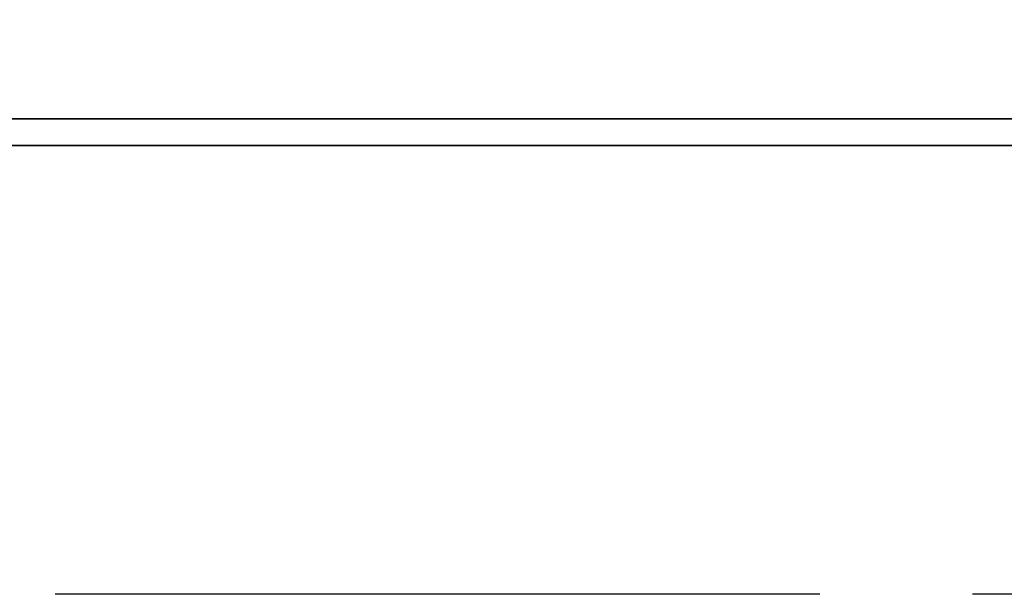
# Model space of a CAD drawing. Extents: x -172 to 870, y 51 to 165.
# Tile 30 of 49: x 769.82 to 774.65, y 111.87 to 114.69. Entities that reach past the tile are written whole.
import ezdxf

# ---------------------------------------------------------------- set-up
doc = ezdxf.new("R2010")
doc.units = 0
doc.header["$LTSCALE"] = 3
doc.header["$MEASUREMENT"] = 0
doc.linetypes.add('CENTER', pattern=[2, 1.25, -0.25, 0.25, -0.25])
for name, color, linetype in [('CL', 1, 'CENTER'), ('DIM', 4, 'CONTINUOUS'), ('layer 1', 7, 'CONTINUOUS')]:
    doc.layers.add(name, color=color, linetype=linetype)

# ---------------------------------------------------------------- blocks, each defined once
blk = doc.blocks.new('TBI MOTION logo(完整正式版)')
at = {"layer": 'layer 1', "color": 22, "lineweight": 35}
blk.add_open_spline([(75.90875, -9.47875), (75.90875, -9.47875), (75.90875, -12.28625), (75.90875, -12.28625), (75.90875, -12.28625), (75.90875, -12.28625), (75.90875, -12.47875), (75.90875, -12.47875), (75.90875, -12.47875), (75.90875, -12.47875), (75.71625, -12.47875), (75.71625, -12.47875), (75.71625, -12.47875), (75.71625, -12.47875), (-88.32875, -12.47875), (-88.32875, -12.47875), (-88.32875, -12.47875), (-88.32875, -12.47875), (-88.32875, -13.29375), (-88.32875, -13.29375), (-88.32875, -13.29375), (-88.32875, -13.29375), (82.89125, -13.29375), (82.89125, -13.29375), (82.89125, -13.29375), (82.89125, -13.29375), (75.90875, -9.47875), (75.90875, -9.47875)], degree=3, knots=[0, 0, 0, 0, 0.14285714, 0.14285714, 0.14285714, 0.14285715, 0.28571429, 0.28571429, 0.28571429, 0.2857143, 0.42857143, 0.42857143, 0.42857143, 0.42857144, 0.57142857, 0.57142857, 0.57142857, 0.57142858, 0.71428571, 0.71428571, 0.71428571, 0.71428572, 0.85714286, 0.85714286, 0.85714286, 0.85714287, 1, 1, 1, 1], dxfattribs=at)

msp = doc.modelspace()

# ---------------------------------------------------------------- linework, layer by layer
at = {"layer": 'CL', "color": 7}
msp.add_line((869.7483, 111.872), (732.7483, 111.872), dxfattribs=at)

# ---------------------------------------------------------------- block references
at = {"layer": 'DIM', "xscale": 0.1619999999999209, "yscale": 0.1619999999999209, "zscale": 0.1619999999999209}
msp.add_blockref('TBI MOTION logo(完整正式版)', (778.5436, 116.2273), dxfattribs=at)

doc.saveas('drawing.dxf')
